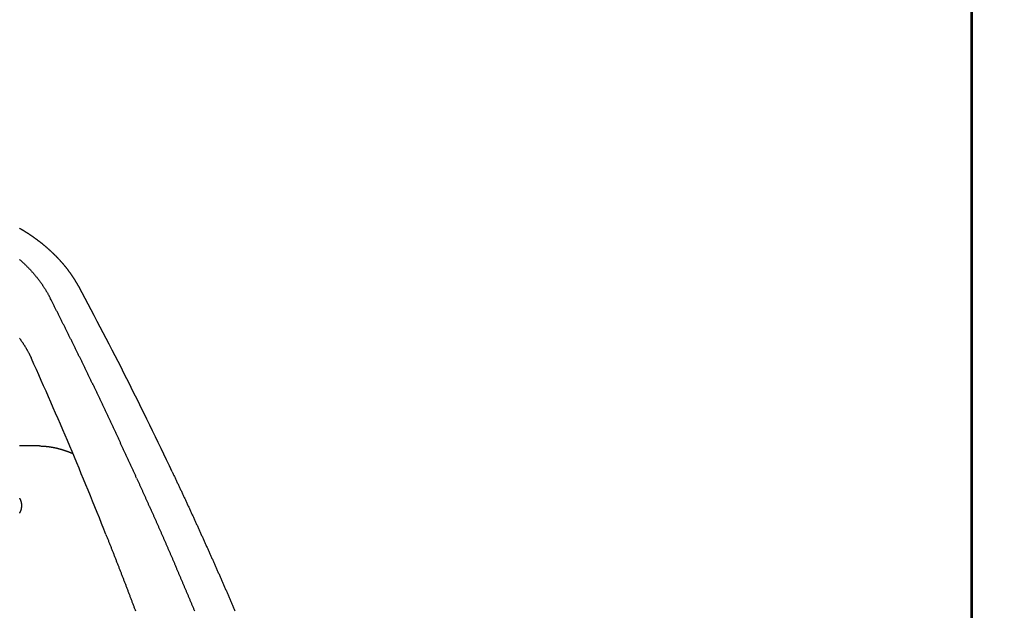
# Model space of a CAD drawing. Header units: millimetres. Extents: x 11979 to 23691, y 12825 to 41978.
# Tile 204 of 256: x 21772 to 21809, y 35644 to 35667. Entities that reach past the tile are written whole.
import ezdxf

# ---------------------------------------------------------------- set-up
doc = ezdxf.new("R2010")
doc.units = ezdxf.units.MM
doc.layers.add('-WYMIAR', color=8, linetype='Continuous')
doc.layers.add('PROJEKTOWANE', color=5, linetype='Continuous')
doc.layers.add('-ŚCIANY NOŚNE', color=4, linetype='Continuous', lineweight=53)
doc.styles.get("Standard").update_dxf_attribs({"font": 'arial.ttf'})
doc.dimstyles.new('CZA-KROPKA-50', dxfattribs={"dimtxt": 12, "dimasz": 1, "dimexe": 2, "dimexo": 25, "dimgap": 4, "dimtad": 1, "dimdec": 1, "dimrnd": 0.5, "dimzin": 9, "dimdsep": 46, "dimtxsty": 'Standard', "dimblk": 'CZA-KROPKA', "dimblk1": 'CZA-KROPKA', "dimblk2": 'CZA-KROPKA', "dimsah": 1, "dimcen": -20, "dimse1": 1, "dimse2": 1, "dimclrd": 8, "dimclre": 8, "dimclrt": 9, "dimadec": 0, "dimazin": 0, "dimtfac": 1, "dimtdec": 1, "dimtmove": 1, "dimatfit": 3, "dimldrblk": 'CZA-KROPKA', "dimfxl": 1, "dimtolj": 1, "dimtzin": 9, "dimarcsym": 0})

# ---------------------------------------------------------------- blocks, each defined once
blk = doc.blocks.new('CZA-KROPKA')
at = {"layer": '-WYMIAR', "linetype": 'ByBlock'}
for p, q in [((0, 10), (0, -10)), ((5, 0), (-5, 0))]:
    blk.add_line(p, q, dxfattribs=at)
at = {"layer": '-WYMIAR', "linetype": 'ByBlock', "const_width": 2.5}
blk.add_lwpolyline([(-1.25, 0, 1), (1.25, 0, 1)], format="xyb", close=True, dxfattribs=at)
blk = doc.blocks.new('*D1700')
at = {"layer": '-WYMIAR', "color": 8, "lineweight": -2}
blk.add_line((19668.732, 35434.843), (21847.732, 35434.843), dxfattribs=at)
at = {"layer": 'Defpoints', "color": 0}
for p in [(19667.732, 35908.843), (21848.732, 35908.843), (21848.732, 35434.843)]:
    blk.add_point(p, dxfattribs=at)
at = {"layer": '-WYMIAR', "color": 8, "lineweight": -2, "rotation": 180}
blk.add_blockref('CZA-KROPKA', (19667.732, 35434.843), dxfattribs=at)
at = {"layer": '-WYMIAR', "color": 8, "lineweight": -2}
blk.add_blockref('CZA-KROPKA', (21848.732, 35434.843), dxfattribs=at)
at = {"layer": '-WYMIAR', "color": 9, "insert": (20758.232, 35444.97), "char_height": 12, "attachment_point": 5, "bg_fill": 3, "box_fill_scale": 1.1, "bg_fill_color": 257, "bg_fill_transparency": 0}
blk.add_mtext('\\A1;2181', dxfattribs=at)
blk = doc.blocks.new('*D1708')
at = {"layer": '-WYMIAR', "color": 8, "lineweight": -2}
blk.add_line((21998.732, 35585.843), (21998.732, 37005.843), dxfattribs=at)
at = {"layer": 'Defpoints', "color": 0}
for p in [(20724.732, 37006.843), (21998.732, 37006.843), (21848.732, 35584.843)]:
    blk.add_point(p, dxfattribs=at)
at = {"layer": '-WYMIAR', "color": 8, "lineweight": -2}
for p, rotation in [((21998.732, 37006.843), 90), ((21998.732, 35584.843), 270)]:
    blk.add_blockref('CZA-KROPKA', p, dxfattribs=dict(at, rotation=rotation))
at = {"layer": '-WYMIAR', "color": 9, "insert": (21988.708, 36295.843), "char_height": 12, "attachment_point": 5, "rotation": 90, "bg_fill": 3, "box_fill_scale": 1.1, "bg_fill_color": 257, "bg_fill_transparency": 0}
blk.add_mtext('\\A1;1422', dxfattribs=at)
blk = doc.blocks.new('Pisuar NOVA PRO ze zintegrowanym ceramicznym sitkiem')
at = {"linetype": 'ByBlock'}
for points in [[(-0.07636, -0.21453, 0.01172), (-0.04852, -0.28026)], [(-0.10108, -0.23803, 0.013056), (-0.06634, -0.30694)], [(-0.05155, -0.24763, 0.001714), (-0.05213, -0.24761)], [(-0.05155, -0.24763, 0.011169), (-0.0493, -0.24765)]]:
    blk.add_lwpolyline(points, format="xyb", dxfattribs=at)
for points in [[(-0.07636, -0.21453, 0), (-0.07647, -0.21425, 0), (-0.07658, -0.21397, 0), (-0.07669, -0.21369, 0), (-0.0768, -0.21341, 0), (-0.07692, -0.21312, 0), (-0.07703, -0.21284, 0), (-0.07714, -0.21256, 0), (-0.07725, -0.21228, 0), (-0.07736, -0.212, 0), (-0.07747, -0.21172, 0), (-0.07758, -0.21144, 0), (-0.07769, -0.21116, 0), (-0.0778, -0.21088, 0), (-0.07792, -0.2106, 0), (-0.07803, -0.21032, 0), (-0.07814, -0.21004, 0), (-0.07825, -0.20975, 0), (-0.07836, -0.20947, 0), (-0.07847, -0.20919, 0), (-0.07858, -0.20891, 0), (-0.07869, -0.20863, 0), (-0.0788, -0.20835, 0), (-0.07891, -0.20807, 0), (-0.07902, -0.20779, 0), (-0.07913, -0.20751, 0), (-0.07924, -0.20722, 0), (-0.07935, -0.20694, 0), (-0.07946, -0.20666, 0), (-0.07957, -0.20638, 0), (-0.07968, -0.2061, 0), (-0.07979, -0.20582, 0), (-0.0799, -0.20554, 0), (-0.08001, -0.20526, 0), (-0.08012, -0.20498, 0), (-0.08023, -0.20469, 0), (-0.08034, -0.20441, 0), (-0.08045, -0.20413, 0), (-0.08056, -0.20385, 0), (-0.08067, -0.20357, 0), (-0.08078, -0.20329, 0), (-0.08089, -0.20301, 0), (-0.081, -0.20272, 0), (-0.08111, -0.20244, 0), (-0.08122, -0.20216, 0), (-0.08133, -0.20188, 0), (-0.08143, -0.2016, 0), (-0.08154, -0.20132, 0), (-0.08165, -0.20103, 0), (-0.08176, -0.20075, 0), (-0.08187, -0.20047, 0), (-0.08198, -0.20019, 0), (-0.08209, -0.19991, 0), (-0.0822, -0.19963, 0), (-0.08231, -0.19934, 0), (-0.08242, -0.19906, 0), (-0.08252, -0.19878, 0), (-0.08263, -0.1985, 0), (-0.08274, -0.19822, 0), (-0.08285, -0.19794, 0), (-0.08296, -0.19765, 0), (-0.08307, -0.19737, 0), (-0.08317, -0.19709, 0), (-0.08328, -0.19681, 0), (-0.08339, -0.19653, 0), (-0.0835, -0.19625, 0), (-0.08361, -0.19596, 0), (-0.08372, -0.19568, 0), (-0.08382, -0.1954, 0), (-0.08393, -0.19512, 0), (-0.08404, -0.19484, 0), (-0.08415, -0.19455, 0), (-0.08426, -0.19427, 0), (-0.08436, -0.19399, 0), (-0.08447, -0.19371, 0), (-0.08458, -0.19343, 0), (-0.08469, -0.19314, 0), (-0.0848, -0.19286, 0), (-0.0849, -0.19258, 0), (-0.08501, -0.1923, 0), (-0.08512, -0.19201, 0), (-0.08523, -0.19173, 0), (-0.08533, -0.19145, 0), (-0.08544, -0.19117, 0), (-0.08555, -0.19089, 0), (-0.08565, -0.1906, 0), (-0.08576, -0.19032, 0), (-0.08587, -0.19004, 0), (-0.08598, -0.18976, 0), (-0.08608, -0.18947, 0), (-0.08619, -0.18919, 0), (-0.0863, -0.18891, 0), (-0.0864, -0.18863, 0), (-0.08651, -0.18834, 0), (-0.08662, -0.18806, 0), (-0.08672, -0.18778, 0), (-0.08683, -0.1875, 0), (-0.08694, -0.18721, 0), (-0.08704, -0.18693, 0), (-0.08715, -0.18665, 0), (-0.08726, -0.18637, 0), (-0.08736, -0.18608, 0)], [(-0.10108, -0.23803, 0), (-0.10122, -0.23774, 0), (-0.10136, -0.23744, 0), (-0.1015, -0.23715, 0), (-0.10164, -0.23686, 0), (-0.10178, -0.23656, 0), (-0.10192, -0.23627, 0), (-0.10205, -0.23598, 0), (-0.10219, -0.23568, 0), (-0.10233, -0.23539, 0), (-0.10247, -0.2351, 0), (-0.10261, -0.2348, 0), (-0.10274, -0.23451, 0), (-0.10288, -0.23422, 0), (-0.10302, -0.23392, 0), (-0.10316, -0.23363, 0), (-0.1033, -0.23334, 0), (-0.10343, -0.23304, 0), (-0.10357, -0.23275, 0), (-0.10371, -0.23246, 0), (-0.10385, -0.23216, 0), (-0.10398, -0.23187, 0), (-0.10412, -0.23157, 0), (-0.10426, -0.23128, 0), (-0.1044, -0.23099, 0), (-0.10453, -0.23069, 0), (-0.10467, -0.2304, 0), (-0.10481, -0.23011, 0), (-0.10494, -0.22981, 0), (-0.10508, -0.22952, 0), (-0.10522, -0.22922, 0), (-0.10536, -0.22893, 0), (-0.10549, -0.22864, 0), (-0.10563, -0.22834, 0), (-0.10577, -0.22805, 0), (-0.1059, -0.22775, 0), (-0.10604, -0.22746, 0), (-0.10618, -0.22717, 0), (-0.10631, -0.22687, 0), (-0.10645, -0.22658, 0), (-0.10659, -0.22628, 0), (-0.10672, -0.22599, 0), (-0.10686, -0.22569, 0), (-0.10699, -0.2254, 0), (-0.10713, -0.22511, 0), (-0.10727, -0.22481, 0), (-0.1074, -0.22452, 0), (-0.10754, -0.22422, 0), (-0.10767, -0.22393, 0), (-0.10781, -0.22363, 0), (-0.10795, -0.22334, 0), (-0.10808, -0.22305, 0), (-0.10822, -0.22275, 0), (-0.10835, -0.22246, 0), (-0.10849, -0.22216, 0), (-0.10862, -0.22187, 0), (-0.10876, -0.22157, 0), (-0.10889, -0.22128, 0), (-0.10903, -0.22098, 0), (-0.10916, -0.22069, 0), (-0.1093, -0.22039, 0), (-0.10943, -0.2201, 0), (-0.10957, -0.2198, 0), (-0.1097, -0.21951, 0), (-0.10984, -0.21921, 0), (-0.10997, -0.21892, 0), (-0.11011, -0.21862, 0), (-0.11024, -0.21833, 0), (-0.11038, -0.21803, 0), (-0.11051, -0.21774, 0), (-0.11065, -0.21744, 0), (-0.11078, -0.21715, 0), (-0.11092, -0.21685, 0), (-0.11105, -0.21656, 0), (-0.11119, -0.21626, 0), (-0.11132, -0.21597, 0), (-0.11145, -0.21567, 0), (-0.11159, -0.21538, 0), (-0.11172, -0.21508, 0), (-0.11186, -0.21479, 0), (-0.11199, -0.21449, 0), (-0.11212, -0.2142, 0), (-0.11226, -0.2139, 0), (-0.11239, -0.21361, 0), (-0.11253, -0.21331, 0), (-0.11266, -0.21302, 0), (-0.11279, -0.21272, 0), (-0.11293, -0.21242, 0), (-0.11306, -0.21213, 0), (-0.11319, -0.21183, 0), (-0.11333, -0.21154, 0), (-0.11346, -0.21124, 0), (-0.11359, -0.21095, 0), (-0.11373, -0.21065, 0), (-0.11386, -0.21036, 0), (-0.11399, -0.21006, 0), (-0.11413, -0.20976, 0), (-0.11426, -0.20947, 0), (-0.11439, -0.20917, 0), (-0.11452, -0.20888, 0), (-0.11466, -0.20858, 0), (-0.11479, -0.20829, 0), (-0.11492, -0.20799, 0), (-0.11506, -0.20769, 0), (-0.11519, -0.2074, 0), (-0.11532, -0.2071, 0), (-0.11545, -0.20681, 0), (-0.11559, -0.20651, 0), (-0.11572, -0.20621, 0), (-0.11585, -0.20592, 0), (-0.11598, -0.20562, 0), (-0.11611, -0.20533, 0), (-0.11625, -0.20503, 0), (-0.11638, -0.20473, 0), (-0.11651, -0.20444, 0), (-0.11664, -0.20414, 0), (-0.11677, -0.20384, 0), (-0.11691, -0.20355, 0), (-0.11704, -0.20325, 0), (-0.11717, -0.20296, 0), (-0.1173, -0.20266, 0), (-0.11743, -0.20236, 0), (-0.11756, -0.20207, 0), (-0.1177, -0.20177, 0), (-0.11783, -0.20147, 0), (-0.11796, -0.20118, 0), (-0.11809, -0.20088, 0), (-0.11822, -0.20058, 0), (-0.11835, -0.20029, 0), (-0.11848, -0.19999, 0), (-0.11861, -0.19969, 0), (-0.11874, -0.1994, 0), (-0.11888, -0.1991, 0), (-0.11901, -0.1988, 0), (-0.11914, -0.19851, 0), (-0.11927, -0.19821, 0), (-0.1194, -0.19791, 0), (-0.11953, -0.19762, 0), (-0.11966, -0.19732, 0), (-0.11979, -0.19702, 0), (-0.11992, -0.19673, 0), (-0.12005, -0.19643, 0), (-0.12018, -0.19613, 0), (-0.12031, -0.19584, 0), (-0.12044, -0.19554, 0), (-0.12057, -0.19524, 0), (-0.1207, -0.19494, 0), (-0.12083, -0.19465, 0), (-0.12096, -0.19435, 0), (-0.12109, -0.19405, 0), (-0.12122, -0.19376, 0), (-0.12135, -0.19346, 0), (-0.12148, -0.19316, 0), (-0.12161, -0.19286, 0), (-0.12174, -0.19257, 0), (-0.12187, -0.19227, 0), (-0.122, -0.19197, 0), (-0.12213, -0.19168, 0), (-0.12226, -0.19138, 0), (-0.12239, -0.19108, 0), (-0.12252, -0.19078, 0), (-0.12265, -0.19049, 0), (-0.12277, -0.19019, 0), (-0.1229, -0.18989, 0), (-0.12303, -0.18959, 0), (-0.12316, -0.1893, 0), (-0.12329, -0.189, 0), (-0.12342, -0.1887, 0), (-0.12355, -0.1884, 0), (-0.12368, -0.18811, 0), (-0.1238, -0.18781, 0), (-0.12393, -0.18751, 0), (-0.12406, -0.18721, 0), (-0.12419, -0.18692, 0), (-0.12432, -0.18662, 0), (-0.12445, -0.18632, 0), (-0.12458, -0.18602, 0)], [(-0.08782, -0.23561, 0), (-0.08794, -0.23536, 0), (-0.08805, -0.23511, 0), (-0.08816, -0.23486, 0), (-0.08827, -0.23462, 0), (-0.08839, -0.23437, 0), (-0.0885, -0.23412, 0), (-0.08861, -0.23388, 0), (-0.08872, -0.23363, 0), (-0.08884, -0.23338, 0), (-0.08895, -0.23313, 0), (-0.08906, -0.23289, 0), (-0.08917, -0.23264, 0), (-0.08929, -0.23239, 0), (-0.0894, -0.23214, 0), (-0.08951, -0.2319, 0), (-0.08962, -0.23165, 0), (-0.08973, -0.2314, 0), (-0.08985, -0.23115, 0), (-0.08996, -0.23091, 0), (-0.09007, -0.23066, 0), (-0.09018, -0.23041, 0), (-0.09029, -0.23016, 0), (-0.09041, -0.22991, 0), (-0.09052, -0.22967, 0), (-0.09063, -0.22942, 0), (-0.09074, -0.22917, 0), (-0.09085, -0.22892, 0), (-0.09096, -0.22868, 0), (-0.09108, -0.22843, 0), (-0.09119, -0.22818, 0), (-0.0913, -0.22793, 0), (-0.09141, -0.22768, 0), (-0.09152, -0.22744, 0), (-0.09163, -0.22719, 0), (-0.09175, -0.22694, 0), (-0.09186, -0.22669, 0), (-0.09197, -0.22644, 0), (-0.09208, -0.2262, 0), (-0.09219, -0.22595, 0), (-0.0923, -0.2257, 0), (-0.09241, -0.22545, 0), (-0.09252, -0.2252, 0), (-0.09263, -0.22496, 0), (-0.09275, -0.22471, 0), (-0.09286, -0.22446, 0), (-0.09297, -0.22421, 0), (-0.09308, -0.22396, 0), (-0.09319, -0.22372, 0), (-0.0933, -0.22347, 0), (-0.09341, -0.22322, 0), (-0.09352, -0.22297, 0), (-0.09363, -0.22272, 0), (-0.09374, -0.22247, 0), (-0.09385, -0.22223, 0), (-0.09396, -0.22198, 0), (-0.09407, -0.22173, 0), (-0.09418, -0.22148, 0), (-0.09429, -0.22123, 0), (-0.0944, -0.22098, 0), (-0.09451, -0.22074, 0), (-0.09462, -0.22049, 0), (-0.09473, -0.22024, 0), (-0.09485, -0.21999, 0), (-0.09496, -0.21974, 0), (-0.09507, -0.21949, 0), (-0.09518, -0.21925, 0), (-0.09529, -0.219, 0), (-0.0954, -0.21875, 0), (-0.09551, -0.2185, 0), (-0.09561, -0.21825, 0), (-0.09572, -0.218, 0), (-0.09583, -0.21775, 0), (-0.09594, -0.21751, 0), (-0.09605, -0.21726, 0), (-0.09616, -0.21701, 0), (-0.09627, -0.21676, 0), (-0.09638, -0.21651, 0), (-0.09649, -0.21626, 0), (-0.0966, -0.21601, 0), (-0.09671, -0.21576, 0), (-0.09682, -0.21552, 0), (-0.09693, -0.21527, 0), (-0.09704, -0.21502, 0), (-0.09715, -0.21477, 0), (-0.09726, -0.21452, 0), (-0.09737, -0.21427, 0), (-0.09748, -0.21402, 0), (-0.09758, -0.21377, 0), (-0.09769, -0.21352, 0), (-0.0978, -0.21328, 0), (-0.09791, -0.21303, 0), (-0.09802, -0.21278, 0), (-0.09813, -0.21253, 0), (-0.09824, -0.21228, 0), (-0.09835, -0.21203, 0), (-0.09846, -0.21178, 0), (-0.09856, -0.21153, 0), (-0.09867, -0.21128, 0), (-0.09878, -0.21103, 0), (-0.09889, -0.21079, 0), (-0.099, -0.21054, 0), (-0.09911, -0.21029, 0), (-0.09922, -0.21004, 0), (-0.09932, -0.20979, 0), (-0.09943, -0.20954, 0), (-0.09954, -0.20929, 0), (-0.09965, -0.20904, 0), (-0.09976, -0.20879, 0), (-0.09987, -0.20854, 0), (-0.09997, -0.20829, 0), (-0.10008, -0.20804, 0), (-0.10019, -0.20779, 0), (-0.1003, -0.20754, 0), (-0.10041, -0.2073, 0), (-0.10051, -0.20705, 0), (-0.10062, -0.2068, 0), (-0.10073, -0.20655, 0), (-0.10084, -0.2063, 0), (-0.10095, -0.20605, 0), (-0.10105, -0.2058, 0), (-0.10116, -0.20555, 0), (-0.10127, -0.2053, 0), (-0.10138, -0.20505, 0), (-0.10148, -0.2048, 0), (-0.10159, -0.20455, 0), (-0.1017, -0.2043, 0), (-0.10181, -0.20405, 0), (-0.10191, -0.2038, 0), (-0.10202, -0.20355, 0), (-0.10213, -0.2033, 0), (-0.10224, -0.20305, 0), (-0.10234, -0.2028, 0), (-0.10245, -0.20255, 0), (-0.10256, -0.2023, 0), (-0.10266, -0.20205, 0), (-0.10277, -0.2018, 0), (-0.10288, -0.20155, 0), (-0.10298, -0.2013, 0), (-0.10309, -0.20105, 0), (-0.1032, -0.2008, 0), (-0.10331, -0.20055, 0), (-0.10341, -0.2003, 0), (-0.10352, -0.20005, 0), (-0.10363, -0.1998, 0), (-0.10373, -0.19955, 0), (-0.10384, -0.1993, 0), (-0.10395, -0.19905, 0), (-0.10405, -0.1988, 0), (-0.10416, -0.19855, 0), (-0.10426, -0.1983, 0), (-0.10437, -0.19805, 0), (-0.10448, -0.1978, 0), (-0.10458, -0.19755, 0), (-0.10469, -0.1973, 0), (-0.1048, -0.19705, 0), (-0.1049, -0.1968, 0), (-0.10501, -0.19655, 0), (-0.10511, -0.1963, 0), (-0.10522, -0.19605, 0), (-0.10533, -0.1958, 0), (-0.10543, -0.19555, 0), (-0.10554, -0.1953, 0), (-0.10564, -0.19505, 0), (-0.10575, -0.1948, 0), (-0.10586, -0.19455, 0), (-0.10596, -0.1943, 0), (-0.10607, -0.19405, 0), (-0.10617, -0.1938, 0), (-0.10628, -0.19355, 0), (-0.10638, -0.1933, 0), (-0.10649, -0.19305, 0), (-0.1066, -0.1928, 0), (-0.1067, -0.19255, 0), (-0.10681, -0.1923, 0), (-0.10691, -0.19205, 0), (-0.10702, -0.1918, 0), (-0.10712, -0.19155, 0), (-0.10723, -0.1913, 0), (-0.10733, -0.19105, 0), (-0.10744, -0.19079, 0), (-0.10754, -0.19054, 0), (-0.10765, -0.19029, 0), (-0.10775, -0.19004, 0), (-0.10786, -0.18979, 0), (-0.10796, -0.18954, 0), (-0.10807, -0.18929, 0), (-0.10817, -0.18904, 0), (-0.10828, -0.18879, 0), (-0.10838, -0.18854, 0), (-0.10849, -0.18829, 0), (-0.10859, -0.18804, 0), (-0.1087, -0.18779, 0), (-0.1088, -0.18754, 0), (-0.10891, -0.18728, 0), (-0.10901, -0.18703, 0), (-0.10911, -0.18678, 0), (-0.10922, -0.18653, 0), (-0.10932, -0.18628, 0), (-0.10943, -0.18603, 0)], [(-0.04411, -0.22252, 0), (-0.04413, -0.22256, 0), (-0.04415, -0.2226, 0), (-0.04418, -0.22264, 0), (-0.0442, -0.22268, 0), (-0.04422, -0.22272, 0), (-0.04424, -0.22276, 0), (-0.04426, -0.2228, 0), (-0.04428, -0.22283, 0), (-0.0443, -0.22287, 0), (-0.04432, -0.22291, 0), (-0.04434, -0.22295, 0), (-0.04436, -0.22299, 0), (-0.04438, -0.22303, 0), (-0.0444, -0.22307, 0), (-0.04442, -0.22312, 0), (-0.04444, -0.22316, 0), (-0.04445, -0.2232, 0), (-0.04447, -0.22324, 0), (-0.04449, -0.22328, 0), (-0.04451, -0.22332, 0), (-0.04452, -0.22336, 0), (-0.04454, -0.2234, 0), (-0.04455, -0.22345, 0), (-0.04457, -0.22349, 0), (-0.04459, -0.22353, 0), (-0.0446, -0.22357, 0), (-0.04461, -0.22361, 0), (-0.04463, -0.22366, 0), (-0.04464, -0.2237, 0), (-0.04466, -0.22374, 0), (-0.04467, -0.22378, 0), (-0.04468, -0.22383, 0), (-0.04469, -0.22387, 0), (-0.04471, -0.22391, 0), (-0.04472, -0.22395, 0), (-0.04473, -0.224, 0), (-0.04474, -0.22404, 0), (-0.04475, -0.22408, 0), (-0.04476, -0.22413, 0), (-0.04477, -0.22417, 0), (-0.04478, -0.22421, 0), (-0.04479, -0.22426, 0), (-0.0448, -0.2243, 0), (-0.04481, -0.22435, 0), (-0.04482, -0.22439, 0), (-0.04482, -0.22443, 0), (-0.04483, -0.22448, 0), (-0.04484, -0.22452, 0), (-0.04485, -0.22457, 0), (-0.04485, -0.22461, 0), (-0.04486, -0.22465, 0), (-0.04487, -0.2247, 0), (-0.04487, -0.22474, 0), (-0.04488, -0.22479, 0), (-0.04488, -0.22483, 0), (-0.04488, -0.22488, 0), (-0.04489, -0.22492, 0), (-0.04489, -0.22496, 0), (-0.0449, -0.22501, 0), (-0.0449, -0.22505, 0), (-0.0449, -0.2251, 0), (-0.0449, -0.22514, 0), (-0.0449, -0.22519, 0), (-0.04491, -0.22523, 0), (-0.04491, -0.22528, 0), (-0.04491, -0.22532, 0), (-0.04491, -0.22537, 0), (-0.04491, -0.22541, 0), (-0.04491, -0.22546, 0)], [(-0.04491, -0.22546, 0), (-0.04491, -0.2255, 0), (-0.04491, -0.22554, 0), (-0.0449, -0.22558, 0), (-0.0449, -0.22562, 0), (-0.0449, -0.22566, 0), (-0.0449, -0.2257, 0), (-0.04489, -0.22574, 0), (-0.04489, -0.22578, 0), (-0.04489, -0.22582, 0), (-0.04488, -0.22586, 0), (-0.04488, -0.2259, 0), (-0.04488, -0.22594, 0), (-0.04487, -0.22599, 0), (-0.04487, -0.22603, 0), (-0.04486, -0.22607, 0), (-0.04486, -0.22611, 0), (-0.04485, -0.22615, 0), (-0.04484, -0.22619, 0), (-0.04484, -0.22623, 0), (-0.04483, -0.22627, 0), (-0.04482, -0.22631, 0), (-0.04482, -0.22635, 0), (-0.04481, -0.22639, 0), (-0.0448, -0.22643, 0), (-0.04479, -0.22647, 0), (-0.04478, -0.22651, 0), (-0.04477, -0.22655, 0), (-0.04476, -0.22659, 0), (-0.04475, -0.22663, 0), (-0.04474, -0.22667, 0), (-0.04473, -0.22671, 0), (-0.04472, -0.22675, 0), (-0.04471, -0.22679, 0), (-0.0447, -0.22683, 0), (-0.04469, -0.22687, 0), (-0.04468, -0.22691, 0), (-0.04467, -0.22695, 0), (-0.04465, -0.22698, 0), (-0.04464, -0.22702, 0), (-0.04463, -0.22706, 0), (-0.04462, -0.2271, 0), (-0.0446, -0.22714, 0), (-0.04459, -0.22718, 0), (-0.04457, -0.22722, 0), (-0.04456, -0.22726, 0), (-0.04455, -0.22729, 0), (-0.04453, -0.22733, 0), (-0.04452, -0.22737, 0), (-0.0445, -0.22741, 0), (-0.04448, -0.22745, 0), (-0.04447, -0.22748, 0), (-0.04445, -0.22752, 0), (-0.04443, -0.22756, 0), (-0.04442, -0.2276, 0), (-0.0444, -0.22763, 0), (-0.04438, -0.22767, 0), (-0.04436, -0.22771, 0), (-0.04435, -0.22774, 0), (-0.04433, -0.22778, 0), (-0.04431, -0.22782, 0), (-0.04429, -0.22785, 0), (-0.04427, -0.22789, 0), (-0.04425, -0.22793, 0), (-0.04423, -0.22796, 0), (-0.04421, -0.228, 0), (-0.04419, -0.22803, 0), (-0.04417, -0.22807, 0), (-0.04415, -0.2281, 0), (-0.04413, -0.22814, 0), (-0.04411, -0.22817, 0)], [(-0.08782, -0.23561, 0), (-0.0877, -0.23587, 0), (-0.08758, -0.23614, 0), (-0.08746, -0.2364, 0), (-0.08734, -0.23667, 0), (-0.08722, -0.23694, 0), (-0.08709, -0.2372, 0), (-0.08697, -0.23747, 0), (-0.08685, -0.23773, 0), (-0.08673, -0.238, 0), (-0.08661, -0.23827, 0), (-0.08649, -0.23853, 0), (-0.08637, -0.2388, 0), (-0.08624, -0.23906, 0), (-0.08612, -0.23933, 0), (-0.086, -0.23959, 0), (-0.08588, -0.23986, 0), (-0.08576, -0.24013, 0), (-0.08564, -0.24039, 0), (-0.08551, -0.24066, 0), (-0.08539, -0.24092, 0), (-0.08527, -0.24119, 0), (-0.08515, -0.24145, 0), (-0.08503, -0.24172, 0), (-0.08491, -0.24199, 0), (-0.08478, -0.24225, 0), (-0.08466, -0.24252, 0), (-0.08454, -0.24278, 0), (-0.08442, -0.24305, 0), (-0.0843, -0.24331, 0), (-0.08417, -0.24358, 0), (-0.08405, -0.24384, 0), (-0.08393, -0.24411, 0), (-0.08381, -0.24438, 0), (-0.08369, -0.24464, 0), (-0.08356, -0.24491, 0), (-0.08344, -0.24517, 0), (-0.08332, -0.24544, 0), (-0.0832, -0.2457, 0), (-0.08308, -0.24597, 0), (-0.08295, -0.24623, 0), (-0.08283, -0.2465, 0), (-0.08271, -0.24677, 0), (-0.08259, -0.24703, 0), (-0.08246, -0.2473, 0), (-0.08234, -0.24756, 0), (-0.08222, -0.24783, 0), (-0.0821, -0.24809, 0), (-0.08197, -0.24836, 0), (-0.08185, -0.24862, 0), (-0.08173, -0.24889, 0), (-0.08161, -0.24915, 0), (-0.08148, -0.24942, 0), (-0.08136, -0.24968, 0), (-0.08124, -0.24995, 0), (-0.08112, -0.25021, 0), (-0.08099, -0.25048, 0), (-0.08087, -0.25075, 0), (-0.08075, -0.25101, 0), (-0.08062, -0.25128, 0), (-0.0805, -0.25154, 0), (-0.08038, -0.25181, 0), (-0.08026, -0.25207, 0), (-0.08013, -0.25234, 0), (-0.08001, -0.2526, 0), (-0.07989, -0.25287, 0), (-0.07976, -0.25313, 0), (-0.07964, -0.2534, 0), (-0.07952, -0.25366, 0), (-0.07939, -0.25393, 0), (-0.07927, -0.25419, 0), (-0.07915, -0.25446, 0), (-0.07902, -0.25472, 0), (-0.0789, -0.25499, 0), (-0.07878, -0.25525, 0), (-0.07865, -0.25552, 0), (-0.07853, -0.25578, 0), (-0.0784, -0.25605, 0), (-0.07828, -0.25631, 0), (-0.07816, -0.25657, 0), (-0.07803, -0.25684, 0), (-0.07791, -0.2571, 0), (-0.07779, -0.25737, 0), (-0.07766, -0.25763, 0), (-0.07754, -0.2579, 0), (-0.07741, -0.25816, 0), (-0.07729, -0.25843, 0), (-0.07716, -0.25869, 0), (-0.07704, -0.25896, 0), (-0.07692, -0.25922, 0), (-0.07679, -0.25949, 0), (-0.07667, -0.25975, 0), (-0.07654, -0.26001, 0), (-0.07642, -0.26028, 0), (-0.07629, -0.26054, 0), (-0.07617, -0.26081, 0), (-0.07604, -0.26107, 0), (-0.07592, -0.26134, 0), (-0.07579, -0.2616, 0), (-0.07567, -0.26186, 0), (-0.07554, -0.26213, 0), (-0.07542, -0.26239, 0), (-0.07529, -0.26266, 0), (-0.07517, -0.26292, 0), (-0.07504, -0.26318, 0), (-0.07492, -0.26345, 0), (-0.07479, -0.26371, 0), (-0.07467, -0.26398, 0), (-0.07454, -0.26424, 0), (-0.07442, -0.2645, 0), (-0.07429, -0.26477, 0), (-0.07417, -0.26503, 0), (-0.07404, -0.2653, 0), (-0.07391, -0.26556, 0), (-0.07379, -0.26582, 0), (-0.07366, -0.26609, 0), (-0.07354, -0.26635, 0), (-0.07341, -0.26662, 0), (-0.07328, -0.26688, 0), (-0.07316, -0.26714, 0), (-0.07303, -0.26741, 0), (-0.07291, -0.26767, 0), (-0.07278, -0.26793, 0), (-0.07265, -0.2682, 0), (-0.07253, -0.26846, 0), (-0.0724, -0.26872, 0), (-0.07227, -0.26899, 0), (-0.07215, -0.26925, 0), (-0.07202, -0.26951, 0), (-0.07189, -0.26978, 0), (-0.07177, -0.27004, 0), (-0.07164, -0.2703, 0), (-0.07151, -0.27057, 0), (-0.07139, -0.27083, 0), (-0.07126, -0.27109, 0), (-0.07113, -0.27136, 0), (-0.07101, -0.27162, 0), (-0.07088, -0.27188, 0), (-0.07075, -0.27215, 0), (-0.07063, -0.27241, 0), (-0.0705, -0.27267, 0), (-0.07037, -0.27294, 0), (-0.07024, -0.2732, 0), (-0.07012, -0.27346, 0), (-0.06999, -0.27373, 0), (-0.06986, -0.27399, 0), (-0.06973, -0.27425, 0), (-0.06961, -0.27451, 0), (-0.06948, -0.27478, 0), (-0.06935, -0.27504, 0), (-0.06922, -0.2753, 0), (-0.06909, -0.27557, 0), (-0.06897, -0.27583, 0), (-0.06884, -0.27609, 0), (-0.06871, -0.27635, 0), (-0.06858, -0.27662, 0), (-0.06845, -0.27688, 0), (-0.06833, -0.27714, 0), (-0.0682, -0.27741, 0), (-0.06807, -0.27767, 0), (-0.06794, -0.27793, 0), (-0.06781, -0.27819, 0), (-0.06769, -0.27846, 0), (-0.06756, -0.27872, 0), (-0.06743, -0.27898, 0), (-0.0673, -0.27924, 0), (-0.06717, -0.27951, 0), (-0.06704, -0.27977, 0), (-0.06691, -0.28003, 0), (-0.06679, -0.28029, 0), (-0.06666, -0.28056, 0), (-0.06653, -0.28082, 0), (-0.0664, -0.28108, 0), (-0.06627, -0.28134, 0), (-0.06614, -0.2816, 0), (-0.06601, -0.28187, 0), (-0.06588, -0.28213, 0), (-0.06575, -0.28239, 0), (-0.06562, -0.28265, 0), (-0.0655, -0.28292, 0), (-0.06537, -0.28318, 0), (-0.06524, -0.28344, 0), (-0.06511, -0.2837, 0), (-0.06498, -0.28396, 0), (-0.06485, -0.28423, 0), (-0.06472, -0.28449, 0), (-0.06459, -0.28475, 0), (-0.06446, -0.28501, 0), (-0.06433, -0.28527, 0), (-0.0642, -0.28554, 0), (-0.06407, -0.2858, 0), (-0.06394, -0.28606, 0), (-0.06381, -0.28632, 0), (-0.06368, -0.28658, 0), (-0.06355, -0.28684, 0), (-0.06342, -0.28711, 0), (-0.06329, -0.28737, 0), (-0.06316, -0.28763, 0), (-0.06303, -0.28789, 0), (-0.0629, -0.28815, 0), (-0.06277, -0.28842, 0), (-0.06264, -0.28868, 0), (-0.06251, -0.28894, 0), (-0.06238, -0.2892, 0), (-0.06225, -0.28946, 0), (-0.06212, -0.28972, 0), (-0.06199, -0.28999, 0), (-0.06186, -0.29025, 0), (-0.06173, -0.29051, 0), (-0.0616, -0.29077, 0), (-0.06147, -0.29103, 0), (-0.06134, -0.29129, 0), (-0.06121, -0.29155, 0), (-0.06108, -0.29182, 0), (-0.06095, -0.29208, 0), (-0.06081, -0.29234, 0), (-0.06068, -0.2926, 0), (-0.06055, -0.29286, 0), (-0.06042, -0.29312, 0), (-0.06029, -0.29338, 0), (-0.06016, -0.29364, 0), (-0.06003, -0.29391, 0), (-0.0599, -0.29417, 0), (-0.05977, -0.29443, 0), (-0.05964, -0.29469, 0), (-0.0595, -0.29495, 0), (-0.05937, -0.29521, 0), (-0.05924, -0.29547, 0), (-0.05911, -0.29573, 0), (-0.05898, -0.296, 0), (-0.05885, -0.29626, 0), (-0.05872, -0.29652, 0), (-0.05859, -0.29678, 0), (-0.05845, -0.29704, 0), (-0.05832, -0.2973, 0), (-0.05819, -0.29756, 0), (-0.05806, -0.29782, 0), (-0.05793, -0.29808, 0), (-0.0578, -0.29834, 0), (-0.05766, -0.29861, 0), (-0.05753, -0.29887, 0), (-0.0574, -0.29913, 0), (-0.05727, -0.29939, 0), (-0.05714, -0.29965, 0), (-0.05701, -0.29991, 0), (-0.05687, -0.30017, 0), (-0.05674, -0.30043, 0), (-0.05661, -0.30069, 0), (-0.05648, -0.30095, 0), (-0.05635, -0.30121, 0), (-0.05621, -0.30147, 0), (-0.05608, -0.30173, 0), (-0.05595, -0.302, 0), (-0.05582, -0.30226, 0), (-0.05568, -0.30252, 0), (-0.05555, -0.30278, 0)], [(-0.05214, -0.24761, 0), (-0.05219, -0.24761, 0), (-0.05225, -0.2476, 0), (-0.0523, -0.2476, 0), (-0.05236, -0.2476, 0), (-0.05241, -0.2476, 0), (-0.05247, -0.2476, 0), (-0.05252, -0.24759, 0), (-0.05258, -0.24759, 0), (-0.05263, -0.24759, 0), (-0.05269, -0.24759, 0), (-0.05274, -0.24758, 0), (-0.0528, -0.24758, 0), (-0.05285, -0.24758, 0), (-0.05291, -0.24758, 0), (-0.05296, -0.24757, 0), (-0.05302, -0.24757, 0), (-0.05307, -0.24757, 0), (-0.05312, -0.24756, 0), (-0.05318, -0.24756, 0), (-0.05323, -0.24755, 0), (-0.05329, -0.24755, 0), (-0.05334, -0.24755, 0), (-0.0534, -0.24754, 0), (-0.05345, -0.24754, 0), (-0.05351, -0.24753, 0), (-0.05356, -0.24753, 0), (-0.05362, -0.24753, 0), (-0.05367, -0.24752, 0), (-0.05373, -0.24752, 0), (-0.05378, -0.24751, 0), (-0.05384, -0.24751, 0), (-0.05389, -0.2475, 0), (-0.05395, -0.2475, 0), (-0.054, -0.24749, 0), (-0.05405, -0.24749, 0), (-0.05411, -0.24748, 0), (-0.05416, -0.24747, 0), (-0.05422, -0.24747, 0), (-0.05427, -0.24746, 0), (-0.05433, -0.24746, 0), (-0.05438, -0.24745, 0), (-0.05444, -0.24744, 0), (-0.05449, -0.24744, 0), (-0.05455, -0.24743, 0), (-0.0546, -0.24743, 0), (-0.05466, -0.24742, 0), (-0.05471, -0.24741, 0), (-0.05476, -0.24741, 0), (-0.05482, -0.2474, 0), (-0.05487, -0.24739, 0), (-0.05493, -0.24738, 0), (-0.05498, -0.24738, 0), (-0.05504, -0.24737, 0), (-0.05509, -0.24736, 0), (-0.05515, -0.24736, 0), (-0.0552, -0.24735, 0), (-0.05525, -0.24734, 0), (-0.05531, -0.24733, 0), (-0.05536, -0.24732, 0), (-0.05542, -0.24732, 0), (-0.05547, -0.24731, 0), (-0.05553, -0.2473, 0), (-0.05558, -0.24729, 0), (-0.05563, -0.24728, 0), (-0.05569, -0.24727, 0), (-0.05574, -0.24727, 0), (-0.0558, -0.24726, 0), (-0.05585, -0.24725, 0), (-0.0559, -0.24724, 0), (-0.05596, -0.24723, 0), (-0.05601, -0.24722, 0), (-0.05607, -0.24721, 0), (-0.05612, -0.2472, 0), (-0.05618, -0.24719, 0), (-0.05623, -0.24718, 0), (-0.05628, -0.24717, 0), (-0.05634, -0.24716, 0), (-0.05639, -0.24715, 0), (-0.05645, -0.24714, 0), (-0.0565, -0.24713, 0), (-0.05655, -0.24712, 0), (-0.05661, -0.24711, 0), (-0.05666, -0.2471, 0), (-0.05671, -0.24709, 0), (-0.05677, -0.24708, 0), (-0.05682, -0.24707, 0), (-0.05688, -0.24706, 0), (-0.05693, -0.24705, 0), (-0.05698, -0.24704, 0), (-0.05704, -0.24703, 0), (-0.05709, -0.24702, 0), (-0.05715, -0.24701, 0), (-0.0572, -0.247, 0), (-0.05725, -0.24698, 0), (-0.05731, -0.24697, 0), (-0.05736, -0.24696, 0), (-0.05741, -0.24695, 0), (-0.05747, -0.24694, 0), (-0.05752, -0.24693, 0), (-0.05757, -0.24691, 0), (-0.05763, -0.2469, 0), (-0.05768, -0.24689, 0), (-0.05774, -0.24688, 0), (-0.05779, -0.24687, 0), (-0.05784, -0.24685, 0), (-0.0579, -0.24684, 0), (-0.05795, -0.24683, 0), (-0.058, -0.24682, 0), (-0.05806, -0.2468, 0), (-0.05811, -0.24679, 0), (-0.05816, -0.24678, 0), (-0.05822, -0.24676, 0), (-0.05827, -0.24675, 0), (-0.05832, -0.24674, 0), (-0.05838, -0.24673, 0), (-0.05843, -0.24671, 0), (-0.05848, -0.2467, 0), (-0.05854, -0.24668, 0), (-0.05859, -0.24667, 0), (-0.05864, -0.24666, 0), (-0.05869, -0.24664, 0), (-0.05875, -0.24663, 0), (-0.0588, -0.24662, 0), (-0.05885, -0.2466, 0), (-0.05891, -0.24659, 0), (-0.05896, -0.24657, 0), (-0.05901, -0.24656, 0), (-0.05907, -0.24655, 0), (-0.05912, -0.24653, 0), (-0.05917, -0.24652, 0), (-0.05923, -0.2465, 0), (-0.05928, -0.24649, 0), (-0.05933, -0.24647, 0), (-0.05938, -0.24646, 0), (-0.05944, -0.24644, 0), (-0.05949, -0.24643, 0), (-0.05954, -0.24641, 0), (-0.05959, -0.2464, 0), (-0.05965, -0.24638, 0), (-0.0597, -0.24637, 0), (-0.05975, -0.24635, 0), (-0.05981, -0.24634, 0), (-0.05986, -0.24632, 0), (-0.05991, -0.2463, 0), (-0.05996, -0.24629, 0), (-0.06002, -0.24627, 0), (-0.06007, -0.24626, 0), (-0.06012, -0.24624, 0), (-0.06017, -0.24622, 0), (-0.06023, -0.24621, 0), (-0.06028, -0.24619, 0), (-0.06033, -0.24618, 0), (-0.06038, -0.24616, 0), (-0.06044, -0.24614, 0), (-0.06049, -0.24613, 0), (-0.06054, -0.24611, 0), (-0.06059, -0.24609, 0), (-0.06064, -0.24608, 0), (-0.0607, -0.24606, 0), (-0.06075, -0.24604, 0), (-0.0608, -0.24603, 0), (-0.06085, -0.24601, 0), (-0.06091, -0.24599, 0), (-0.06096, -0.24597, 0), (-0.06101, -0.24596, 0), (-0.06106, -0.24594, 0), (-0.06111, -0.24592, 0), (-0.06117, -0.2459, 0), (-0.06122, -0.24589, 0), (-0.06127, -0.24587, 0), (-0.06132, -0.24585, 0), (-0.06137, -0.24583, 0), (-0.06143, -0.24581, 0), (-0.06148, -0.2458, 0), (-0.06153, -0.24578, 0), (-0.06158, -0.24576, 0), (-0.06163, -0.24574, 0), (-0.06168, -0.24572, 0), (-0.06174, -0.24571, 0), (-0.06179, -0.24569, 0), (-0.06184, -0.24567, 0), (-0.06189, -0.24565, 0), (-0.06194, -0.24563, 0), (-0.06199, -0.24561, 0), (-0.06205, -0.24559, 0), (-0.0621, -0.24557, 0), (-0.06215, -0.24556, 0), (-0.0622, -0.24554, 0), (-0.06225, -0.24552, 0), (-0.0623, -0.2455, 0), (-0.06235, -0.24548, 0), (-0.06241, -0.24546, 0), (-0.06246, -0.24544, 0), (-0.06251, -0.24542, 0), (-0.06256, -0.2454, 0), (-0.06261, -0.24538, 0), (-0.06266, -0.24536, 0), (-0.06271, -0.24534, 0), (-0.06276, -0.24532, 0), (-0.06282, -0.2453, 0), (-0.06287, -0.24528, 0), (-0.06292, -0.24526, 0), (-0.06297, -0.24524, 0), (-0.06302, -0.24522, 0), (-0.06307, -0.2452, 0), (-0.06312, -0.24518, 0), (-0.06317, -0.24516, 0), (-0.06322, -0.24514, 0), (-0.06327, -0.24512, 0), (-0.06333, -0.2451, 0), (-0.06338, -0.24508, 0), (-0.06343, -0.24506, 0), (-0.06348, -0.24504, 0), (-0.06353, -0.24502, 0), (-0.06358, -0.24499, 0), (-0.06363, -0.24497, 0), (-0.06368, -0.24495, 0), (-0.06373, -0.24493, 0), (-0.06378, -0.24491, 0), (-0.06383, -0.24489, 0), (-0.06388, -0.24487, 0), (-0.06393, -0.24485, 0), (-0.06398, -0.24482, 0)], [(-0.04931, -0.24765, 0), (-0.04918, -0.24765, 0), (-0.04905, -0.24765, 0), (-0.04892, -0.24765, 0), (-0.04879, -0.24765, 0), (-0.04866, -0.24764, 0), (-0.04853, -0.24764, 0), (-0.04841, -0.24764, 0), (-0.04828, -0.24764, 0), (-0.04815, -0.24764, 0), (-0.04802, -0.24764, 0), (-0.04789, -0.24764, 0), (-0.04776, -0.24764, 0), (-0.04763, -0.24763, 0), (-0.0475, -0.24763, 0), (-0.04738, -0.24763, 0), (-0.04725, -0.24763, 0), (-0.04712, -0.24763, 0), (-0.04699, -0.24763, 0), (-0.04686, -0.24763, 0), (-0.04673, -0.24763, 0), (-0.0466, -0.24763, 0), (-0.04647, -0.24763, 0), (-0.04635, -0.24763, 0), (-0.04622, -0.24762, 0), (-0.04609, -0.24762, 0), (-0.04596, -0.24762, 0), (-0.04583, -0.24762, 0), (-0.0457, -0.24762, 0), (-0.04557, -0.24762, 0), (-0.04544, -0.24762, 0), (-0.04532, -0.24762, 0), (-0.04519, -0.24762, 0), (-0.04506, -0.24762, 0), (-0.04493, -0.24762, 0), (-0.0448, -0.24762, 0), (-0.04467, -0.24762, 0), (-0.04454, -0.24762, 0), (-0.04441, -0.24762, 0), (-0.04429, -0.24762, 0), (-0.04416, -0.24762, 0), (-0.04403, -0.24762, 0)], [(-0.04403, -0.28787, 0), (-0.04415, -0.28771, 0), (-0.04426, -0.28755, 0), (-0.04438, -0.2874, 0), (-0.04449, -0.28724, 0), (-0.0446, -0.28708, 0), (-0.04471, -0.28693, 0), (-0.04482, -0.28677, 0), (-0.04493, -0.28661, 0), (-0.04504, -0.28645, 0), (-0.04515, -0.28629, 0), (-0.04526, -0.28613, 0), (-0.04536, -0.28597, 0), (-0.04547, -0.28581, 0), (-0.04558, -0.28565, 0), (-0.04568, -0.28548, 0), (-0.04578, -0.28532, 0), (-0.04589, -0.28516, 0), (-0.04599, -0.285, 0), (-0.04609, -0.28483, 0), (-0.04619, -0.28467, 0), (-0.04629, -0.2845, 0), (-0.04639, -0.28434, 0), (-0.04649, -0.28417, 0), (-0.04659, -0.28401, 0), (-0.04668, -0.28384, 0), (-0.04678, -0.28367, 0), (-0.04688, -0.28351, 0), (-0.04697, -0.28334, 0), (-0.04706, -0.28317, 0), (-0.04716, -0.283, 0), (-0.04725, -0.28284, 0), (-0.04734, -0.28267, 0), (-0.04743, -0.2825, 0), (-0.04752, -0.28233, 0), (-0.04761, -0.28216, 0), (-0.0477, -0.28199, 0), (-0.04778, -0.28182, 0), (-0.04787, -0.28165, 0), (-0.04795, -0.28147, 0), (-0.04804, -0.2813, 0), (-0.04812, -0.28113, 0), (-0.0482, -0.28096, 0), (-0.04829, -0.28079, 0), (-0.04837, -0.28061, 0), (-0.04845, -0.28044, 0), (-0.04853, -0.28026, 0)], [(-0.04407, -0.31731, 0), (-0.04422, -0.31717, 0), (-0.04438, -0.31703, 0), (-0.04454, -0.31689, 0), (-0.04469, -0.31675, 0), (-0.04485, -0.3166, 0), (-0.04501, -0.31646, 0), (-0.04516, -0.31632, 0), (-0.04531, -0.31618, 0), (-0.04547, -0.31603, 0), (-0.04562, -0.31589, 0), (-0.04577, -0.31574, 0), (-0.04592, -0.3156, 0), (-0.04608, -0.31545, 0), (-0.04623, -0.31531, 0), (-0.04638, -0.31516, 0), (-0.04653, -0.31501, 0), (-0.04668, -0.31486, 0), (-0.04682, -0.31471, 0), (-0.04697, -0.31456, 0), (-0.04712, -0.31441, 0), (-0.04727, -0.31426, 0), (-0.04741, -0.31411, 0), (-0.04756, -0.31396, 0), (-0.0477, -0.31381, 0), (-0.04785, -0.31365, 0), (-0.04799, -0.3135, 0), (-0.04813, -0.31335, 0), (-0.04827, -0.31319, 0), (-0.04842, -0.31304, 0), (-0.04856, -0.31288, 0), (-0.0487, -0.31272, 0), (-0.04884, -0.31257, 0), (-0.04898, -0.31241, 0), (-0.04911, -0.31225, 0), (-0.04925, -0.31209, 0), (-0.04939, -0.31193, 0), (-0.04952, -0.31177, 0), (-0.04966, -0.31161, 0), (-0.04979, -0.31145, 0), (-0.04993, -0.31129, 0), (-0.05006, -0.31113, 0), (-0.05019, -0.31097, 0), (-0.05033, -0.3108, 0), (-0.05046, -0.31064, 0), (-0.05059, -0.31048, 0), (-0.05072, -0.31031, 0), (-0.05085, -0.31015, 0), (-0.05098, -0.30998, 0), (-0.0511, -0.30981, 0), (-0.05123, -0.30965, 0), (-0.05136, -0.30948, 0), (-0.05148, -0.30931, 0), (-0.05161, -0.30915, 0), (-0.05173, -0.30898, 0), (-0.05185, -0.30881, 0), (-0.05198, -0.30864, 0), (-0.0521, -0.30847, 0), (-0.05222, -0.3083, 0), (-0.05234, -0.30813, 0), (-0.05246, -0.30795, 0), (-0.05258, -0.30778, 0), (-0.05269, -0.30761, 0), (-0.05281, -0.30744, 0), (-0.05293, -0.30726, 0), (-0.05304, -0.30709, 0), (-0.05316, -0.30692, 0), (-0.05327, -0.30674, 0), (-0.05338, -0.30656, 0), (-0.0535, -0.30639, 0), (-0.05361, -0.30621, 0), (-0.05372, -0.30604, 0), (-0.05383, -0.30586, 0), (-0.05393, -0.30568, 0), (-0.05404, -0.3055, 0), (-0.05415, -0.30532, 0), (-0.05426, -0.30515, 0), (-0.05436, -0.30497, 0), (-0.05446, -0.30479, 0), (-0.05457, -0.30461, 0), (-0.05467, -0.30442, 0), (-0.05477, -0.30424, 0), (-0.05487, -0.30406, 0), (-0.05497, -0.30388, 0), (-0.05507, -0.3037, 0), (-0.05517, -0.30351, 0), (-0.05527, -0.30333, 0), (-0.05536, -0.30315, 0), (-0.05546, -0.30296, 0), (-0.05555, -0.30278, 0)], [(-0.06633, -0.30694, 0), (-0.06628, -0.30704, 0), (-0.06623, -0.30714, 0), (-0.06617, -0.30723, 0), (-0.06611, -0.30733, 0), (-0.06606, -0.30743, 0), (-0.066, -0.30753, 0), (-0.06595, -0.30762, 0), (-0.06589, -0.30772, 0), (-0.06584, -0.30782, 0), (-0.06578, -0.30792, 0), (-0.06572, -0.30801, 0), (-0.06567, -0.30811, 0), (-0.06561, -0.30821, 0), (-0.06555, -0.3083, 0), (-0.0655, -0.3084, 0), (-0.06544, -0.30849, 0), (-0.06538, -0.30859, 0), (-0.06532, -0.30869, 0), (-0.06527, -0.30878, 0), (-0.06521, -0.30888, 0), (-0.06515, -0.30897, 0), (-0.06509, -0.30907, 0), (-0.06503, -0.30917, 0), (-0.06497, -0.30926, 0), (-0.06491, -0.30936, 0), (-0.06486, -0.30945, 0), (-0.0648, -0.30955, 0), (-0.06474, -0.30964, 0), (-0.06468, -0.30974, 0), (-0.06462, -0.30983, 0), (-0.06456, -0.30993, 0), (-0.0645, -0.31002, 0), (-0.06444, -0.31011, 0), (-0.06437, -0.31021, 0), (-0.06431, -0.3103, 0), (-0.06425, -0.3104, 0), (-0.06419, -0.31049, 0), (-0.06413, -0.31058, 0), (-0.06407, -0.31068, 0), (-0.06401, -0.31077, 0), (-0.06394, -0.31087, 0), (-0.06388, -0.31096, 0), (-0.06382, -0.31105, 0), (-0.06376, -0.31114, 0), (-0.06369, -0.31124, 0), (-0.06363, -0.31133, 0), (-0.06357, -0.31142, 0), (-0.0635, -0.31151, 0), (-0.06344, -0.31161, 0), (-0.06338, -0.3117, 0), (-0.06331, -0.31179, 0), (-0.06325, -0.31188, 0), (-0.06318, -0.31197, 0), (-0.06312, -0.31207, 0), (-0.06305, -0.31216, 0), (-0.06299, -0.31225, 0), (-0.06292, -0.31234, 0), (-0.06286, -0.31243, 0), (-0.06279, -0.31252, 0), (-0.06273, -0.31261, 0), (-0.06266, -0.3127, 0), (-0.06259, -0.31279, 0), (-0.06253, -0.31288, 0), (-0.06246, -0.31297, 0), (-0.06239, -0.31306, 0), (-0.06233, -0.31315, 0), (-0.06226, -0.31324, 0), (-0.06219, -0.31333, 0), (-0.06212, -0.31342, 0), (-0.06206, -0.31351, 0), (-0.06199, -0.3136, 0), (-0.06192, -0.31369, 0), (-0.06185, -0.31378, 0), (-0.06178, -0.31387, 0), (-0.06171, -0.31395, 0), (-0.06164, -0.31404, 0), (-0.06157, -0.31413, 0), (-0.06151, -0.31422, 0), (-0.06144, -0.31431, 0), (-0.06137, -0.31439, 0), (-0.0613, -0.31448, 0), (-0.06122, -0.31457, 0), (-0.06115, -0.31465, 0), (-0.06108, -0.31474, 0), (-0.06101, -0.31483, 0), (-0.06094, -0.31491, 0), (-0.06087, -0.315, 0), (-0.0608, -0.31509, 0), (-0.06073, -0.31517, 0), (-0.06065, -0.31526, 0), (-0.06058, -0.31535, 0), (-0.06051, -0.31543, 0), (-0.06044, -0.31552, 0), (-0.06036, -0.3156, 0), (-0.06029, -0.31569, 0), (-0.06022, -0.31577, 0), (-0.06014, -0.31586, 0), (-0.06007, -0.31594, 0), (-0.06, -0.31603, 0), (-0.05992, -0.31611, 0), (-0.05985, -0.31619, 0), (-0.05978, -0.31628, 0), (-0.0597, -0.31636, 0), (-0.05963, -0.31645, 0), (-0.05955, -0.31653, 0), (-0.05948, -0.31661, 0), (-0.0594, -0.3167, 0), (-0.05933, -0.31678, 0), (-0.05925, -0.31686, 0), (-0.05918, -0.31694, 0), (-0.0591, -0.31703, 0), (-0.05902, -0.31711, 0), (-0.05895, -0.31719, 0), (-0.05887, -0.31727, 0), (-0.05879, -0.31736, 0), (-0.05872, -0.31744, 0), (-0.05864, -0.31752, 0), (-0.05856, -0.3176, 0), (-0.05849, -0.31768, 0), (-0.05841, -0.31776, 0), (-0.05833, -0.31784, 0), (-0.05825, -0.31792, 0), (-0.05818, -0.318, 0), (-0.0581, -0.31808, 0), (-0.05802, -0.31817, 0), (-0.05794, -0.31825, 0), (-0.05786, -0.31833, 0), (-0.05778, -0.3184, 0), (-0.05771, -0.31848, 0), (-0.05763, -0.31856, 0), (-0.05755, -0.31864, 0), (-0.05747, -0.31872, 0), (-0.05739, -0.3188, 0), (-0.05731, -0.31888, 0), (-0.05723, -0.31896, 0), (-0.05715, -0.31904, 0), (-0.05707, -0.31912, 0), (-0.05699, -0.31919, 0), (-0.05691, -0.31927, 0), (-0.05683, -0.31935, 0), (-0.05675, -0.31943, 0), (-0.05667, -0.31951, 0), (-0.05659, -0.31958, 0), (-0.05651, -0.31966, 0), (-0.05642, -0.31974, 0), (-0.05634, -0.31981, 0), (-0.05626, -0.31989, 0), (-0.05618, -0.31997, 0), (-0.0561, -0.32004, 0), (-0.05602, -0.32012, 0), (-0.05593, -0.3202, 0), (-0.05585, -0.32027, 0), (-0.05577, -0.32035, 0), (-0.05569, -0.32042, 0), (-0.0556, -0.3205, 0), (-0.05552, -0.32058, 0), (-0.05544, -0.32065, 0), (-0.05536, -0.32073, 0), (-0.05527, -0.3208, 0), (-0.05519, -0.32088, 0), (-0.05511, -0.32095, 0), (-0.05502, -0.32103, 0), (-0.05494, -0.3211, 0), (-0.05486, -0.32118, 0), (-0.05477, -0.32125, 0), (-0.05469, -0.32132, 0), (-0.0546, -0.3214, 0), (-0.05452, -0.32147, 0), (-0.05444, -0.32155, 0), (-0.05435, -0.32162, 0), (-0.05427, -0.32169, 0), (-0.05418, -0.32177, 0), (-0.0541, -0.32184, 0), (-0.05401, -0.32191, 0), (-0.05393, -0.32199, 0), (-0.05384, -0.32206, 0), (-0.05376, -0.32213, 0), (-0.05367, -0.3222, 0), (-0.05359, -0.32228, 0), (-0.0535, -0.32235, 0), (-0.05341, -0.32242, 0), (-0.05333, -0.32249, 0), (-0.05324, -0.32256, 0), (-0.05316, -0.32263, 0), (-0.05307, -0.32271, 0), (-0.05298, -0.32278, 0), (-0.0529, -0.32285, 0), (-0.05281, -0.32292, 0), (-0.05272, -0.32299, 0), (-0.05263, -0.32306, 0), (-0.05255, -0.32313, 0), (-0.05246, -0.3232, 0), (-0.05237, -0.32327, 0), (-0.05229, -0.32334, 0), (-0.0522, -0.32341, 0), (-0.05211, -0.32348, 0), (-0.05202, -0.32355, 0), (-0.05193, -0.32362, 0), (-0.05185, -0.32369, 0), (-0.05176, -0.32375, 0), (-0.05167, -0.32382, 0), (-0.05158, -0.32389, 0), (-0.05149, -0.32396, 0), (-0.0514, -0.32403, 0), (-0.05131, -0.3241, 0), (-0.05122, -0.32416, 0), (-0.05113, -0.32423, 0), (-0.05104, -0.3243, 0), (-0.05095, -0.32437, 0), (-0.05087, -0.32443, 0), (-0.05078, -0.3245, 0), (-0.05069, -0.32457, 0), (-0.0506, -0.32463, 0), (-0.05051, -0.3247, 0), (-0.05041, -0.32477, 0), (-0.05032, -0.32483, 0), (-0.05023, -0.3249, 0), (-0.05014, -0.32496, 0), (-0.05005, -0.32503, 0), (-0.04996, -0.32509, 0), (-0.04987, -0.32516, 0), (-0.04978, -0.32522, 0), (-0.04969, -0.32529, 0), (-0.0496, -0.32535, 0), (-0.04951, -0.32542, 0), (-0.04941, -0.32548, 0), (-0.04932, -0.32555, 0), (-0.04923, -0.32561, 0), (-0.04914, -0.32568, 0), (-0.04905, -0.32574, 0), (-0.04895, -0.3258, 0), (-0.04886, -0.32587, 0), (-0.04877, -0.32593, 0), (-0.04868, -0.32599, 0), (-0.04858, -0.32606, 0), (-0.04849, -0.32612, 0), (-0.0484, -0.32618, 0), (-0.04831, -0.32625, 0), (-0.04821, -0.32631, 0), (-0.04812, -0.32637, 0), (-0.04803, -0.32643, 0), (-0.04793, -0.3265, 0), (-0.04784, -0.32656, 0), (-0.04775, -0.32662, 0), (-0.04765, -0.32668, 0), (-0.04756, -0.32674, 0), (-0.04747, -0.3268, 0), (-0.04737, -0.32687, 0), (-0.04728, -0.32693, 0), (-0.04719, -0.32699, 0), (-0.04709, -0.32705, 0), (-0.047, -0.32711, 0), (-0.0469, -0.32717, 0), (-0.04681, -0.32723, 0), (-0.04671, -0.32729, 0), (-0.04662, -0.32735, 0), (-0.04652, -0.32741, 0), (-0.04643, -0.32747, 0), (-0.04634, -0.32753, 0), (-0.04624, -0.32759, 0), (-0.04615, -0.32765, 0), (-0.04605, -0.32771, 0), (-0.04596, -0.32777, 0), (-0.04586, -0.32783, 0), (-0.04576, -0.32789, 0), (-0.04567, -0.32794, 0), (-0.04557, -0.328, 0), (-0.04548, -0.32806, 0), (-0.04538, -0.32812, 0), (-0.04529, -0.32818, 0), (-0.04519, -0.32824, 0), (-0.04509, -0.32829, 0), (-0.045, -0.32835, 0), (-0.0449, -0.32841, 0), (-0.04481, -0.32847, 0), (-0.04471, -0.32852, 0), (-0.04461, -0.32858, 0), (-0.04452, -0.32864, 0), (-0.04442, -0.32869, 0), (-0.04432, -0.32875, 0), (-0.04423, -0.32881, 0), (-0.04413, -0.32886, 0), (-0.04403, -0.32892, 0)]]:
    blk.add_polyline3d(points)

msp = doc.modelspace()

# ---------------------------------------------------------------- linework, layer by layer
at = {"layer": '-ŚCIANY NOŚNE'}
msp.add_line((21807.732, 35625.843), (21807.732, 35921.843), dxfattribs=at)

# ---------------------------------------------------------------- next in the draw order: dimensions: what is measured, and where the dimension line sits
at = {"layer": '-WYMIAR'}
dim = msp.add_linear_dim(base=(21848.732, 35434.843), p1=(19667.732, 35908.843), p2=(21848.732, 35908.843), dimstyle='CZA-KROPKA-50', override={"dimfxl": 0, "dimfxlon": 1, "dimtfill": 1}, dxfattribs=at)
dim.commit()
dim.dimension.update_dxf_attribs({"geometry": '*D1700', "text_midpoint": (20758.232, 35444.97)})

# ---------------------------------------------------------------- next in the draw order: dimensions: what is measured, and where the dimension line sits
dim = msp.add_linear_dim(base=(21998.732, 37006.843), p1=(21848.732, 35584.843), p2=(20724.732, 37006.843), angle=90, dimstyle='CZA-KROPKA-50', override={"dimfxl": 0, "dimfxlon": 1, "dimtfill": 1}, dxfattribs=at)
dim.commit()
dim.dimension.update_dxf_attribs({"geometry": '*D1708', "text_midpoint": (21988.708, 36295.843)})

# ---------------------------------------------------------------- next in the draw order: block references
at = {"layer": 'PROJEKTOWANE', "xscale": 100, "yscale": 100, "zscale": 100, "rotation": 179.9999999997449}
msp.add_blockref('Pisuar NOVA PRO ze zintegrowanym ceramicznym sitkiem', (21767.732, 35625.843), dxfattribs=at)

doc.saveas('drawing.dxf')
